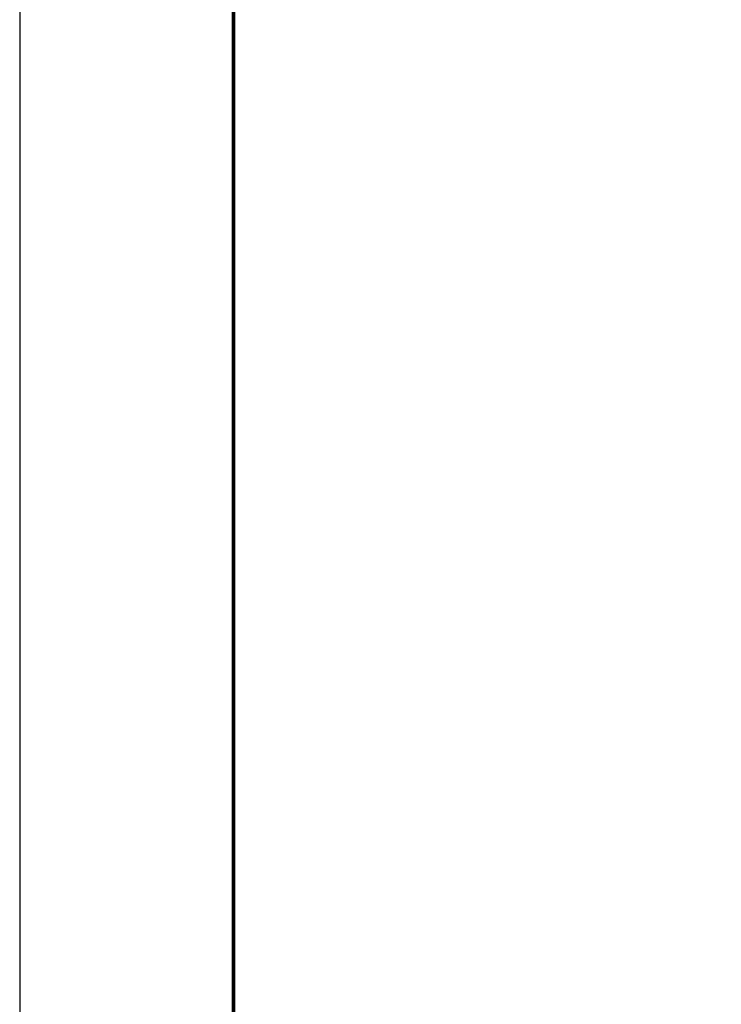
# Model space of a CAD drawing. Extents: x 253237 to 278058, y -131782 to -118389.
# Tile 2 of 23: x 253357 to 255326, y -127935 to -125171. Entities that reach past the tile are written whole.
import ezdxf

# ---------------------------------------------------------------- set-up
doc = ezdxf.new("R2010")
doc.units = 0
doc.header["$LTSCALE"] = 5
doc.header["$MEASUREMENT"] = 0
doc.layers.add('_FORMATKA', color=8, linetype='Continuous', lineweight=15, plot=False)
doc.layers.add('_RAMKA', color=7, linetype='Continuous', lineweight=35)
doc.layers.add('PS_DIM', color=4, linetype='Continuous', lineweight=13)

# ---------------------------------------------------------------- blocks, each defined once
blk = doc.blocks.new('*U16')
at = {"layer": '_FORMATKA', "lineweight": -3}
blk.add_lwpolyline([(-1200, 0), (0, 0), (0, 594), (-1200, 594)], close=True, dxfattribs=at)
at = {"layer": '_RAMKA', "lineweight": -3, "const_width": 0.5}
blk.add_lwpolyline([(-1170, 10), (-10, 10), (-10, 584), (-1170, 584)], close=True, dxfattribs=at)

msp = doc.modelspace()

# ---------------------------------------------------------------- block references
at = {"layer": 'PS_DIM', "xscale": 20, "yscale": 20, "zscale": 20}
msp.add_blockref('*U16', (277357.327965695, -131782.1413409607), dxfattribs=at)

doc.saveas('drawing.dxf')
